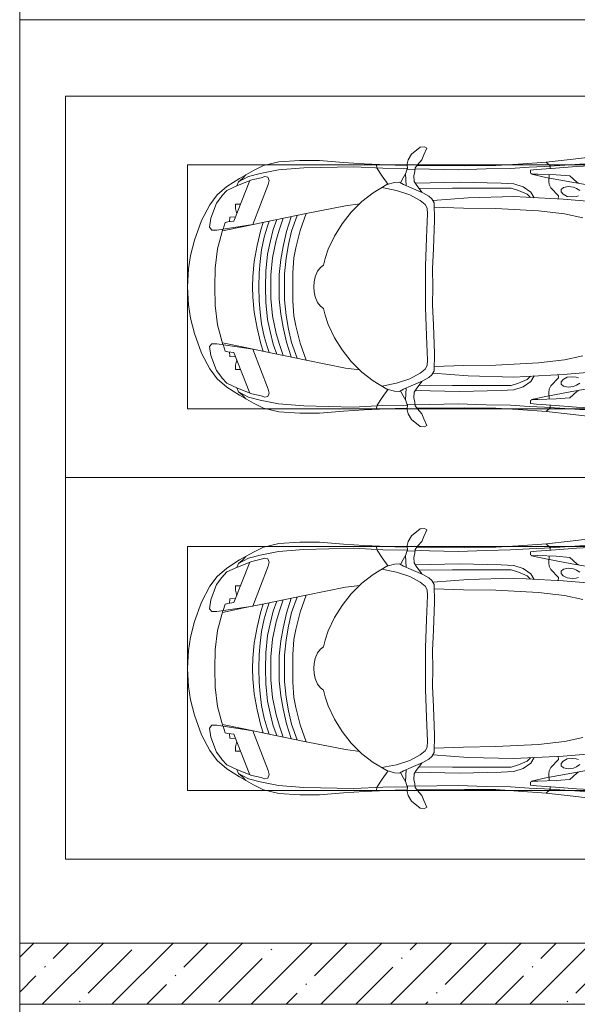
# Model space of a CAD drawing. Header units: millimetres. Extents: x -32229 to 288056, y -13689 to 125138.
# Tile 33 of 92: x -6265 to -2613, y 65050 to 71500. Entities that reach past the tile are written whole.
import ezdxf

# ---------------------------------------------------------------- set-up
doc = ezdxf.new("R2010")
doc.units = ezdxf.units.MM
for name, color, linetype, lineweight in [('A-DETL-GENF', 7, 'Continuous', 18), ('A-FLOR', 7, 'Continuous', 18), ('A-WALL', 7, 'Continuous', 18), ('A-WALL-PATT', 7, 'Continuous', 40), ('C-PRKG', 7, 'Continuous', 18)]:
    doc.layers.add(name, color=color, linetype=linetype, lineweight=lineweight)

# ---------------------------------------------------------------- blocks, each defined once
blk = doc.blocks.new('АР_Машиноместо - 4900x2400_М__5300х2500_-2211001--02 ЭО')
at = {"layer": 'A-DETL-GENF', "color": 253, "lineweight": 13, "true_color": 0xaaaaaa}
for p, q in [((1044.2, -818.6), (943.3, -845.1)), ((1132.7, -806), (1044.2, -818.6)), ((1250, -800), (1132.7, -806)), ((1250, -800), (1367.3, -806)), ((1367.3, -806), (1455.8, -818.6)), ((1455.8, -818.6), (1556.7, -845.1)), ((815.8, -891), (711.9, -946.2)), ((943.3, -845.1), (815.8, -891)), ((1556.7, -845.1), (1684.2, -891)), ((1684.2, -891), (1788.1, -946.2)), ((711.9, -946.2), (647.2, -992.8)), ((800.1, -952.6), (700.9, -989.1)), ((859, -944.1), (800.1, -952.6)), ((877.7, -958.9), (859, -944.1)), ((877.7, -991.4), (877.7, -958.9)), ((1622.3, -958.9), (1641, -944.1)), ((1622.3, -991.4), (1622.3, -958.9)), ((1641, -944.1), (1699.9, -952.6)), ((1699.9, -952.6), (1799.1, -989.1)), ((1788.1, -946.2), (1852.8, -992.8)), ((647.2, -992.8), (593.2, -1056.8)), ((654.7, -1024.4), (617.9, -1057.3)), ((700.9, -989.1), (655, -1024.3)), ((841.1, -1225.9), (877.7, -991.4)), ((882.6, -1027.5), (853.8, -1167.4)), ((1000.2, -994.5), (871.4, -1031.3)), ((1127.4, -979.8), (1000.2, -994.5)), ((1250, -977.6), (1127.4, -979.8)), ((1250, -977.6), (1372.6, -979.8)), ((1372.6, -979.8), (1499.8, -994.5)), ((1499.8, -994.5), (1628.6, -1031.3)), ((1617.4, -1027.5), (1646.2, -1167.4)), ((1658.9, -1225.9), (1622.3, -991.4)), ((1799.1, -989.1), (1845, -1024.3)), ((1845.3, -1024.4), (1882.1, -1057.3)), ((1852.8, -992.8), (1906.8, -1056.8)), ((593.2, -1056.8), (539.3, -1140.4)), ((617.9, -1057.3), (586.9, -1126.3)), ((1882.1, -1057.3), (1913.1, -1126.3)), ((1906.8, -1056.8), (1960.7, -1140.4)), ((539.3, -1140.4), (487.4, -1232.1)), ((540.4, -1159.6), (516.2, -1180.5)), ((561.3, -1132.6), (540.4, -1159.6)), ((586.9, -1126.3), (548.2, -1220.1)), ((589, -1121.6), (561.3, -1132.6)), ((1911, -1121.6), (1938.7, -1132.6)), ((1913.1, -1126.3), (1951.8, -1220.1)), ((1938.7, -1132.6), (1959.6, -1159.6)), ((1959.6, -1159.6), (1983.8, -1180.5)), ((1960.7, -1140.4), (2012.6, -1232.1)), ((548.2, -1220.1), (535, -1280.6)), ((853.8, -1167.4), (826.8, -1300.9)), ((1250, -1223.7), (1182.5, -1227.5)), ((1250, -1223.7), (1317.5, -1227.5)), ((1646.2, -1167.4), (1673.2, -1300.9)), ((1951.8, -1220.1), (1965, -1280.6)), ((487.4, -1232.1), (455.7, -1296.1)), ((535, -1280.6), (527.2, -1305.2)), ((580.7, -1327.1), (841.1, -1225.9)), ((876.3, -1278.7), (828.3, -1293.7)), ((978.6, -1254.6), (876.3, -1278.7)), ((1007.1, -1283.7), (925.2, -1301.6)), ((1084.1, -1236), (978.6, -1254.6)), ((1083.6, -1274.6), (1007.1, -1283.7)), ((1159.1, -1267.9), (1083.6, -1274.6)), ((1182.5, -1227.5), (1084.1, -1236)), ((1250, -1266.6), (1159.1, -1267.9)), ((1250, -1266.6), (1340.9, -1267.9)), ((1317.5, -1227.5), (1415.9, -1236)), ((1340.9, -1267.9), (1416.4, -1274.6)), ((1415.9, -1236), (1521.4, -1254.6)), ((1416.4, -1274.6), (1492.9, -1283.7)), ((1492.9, -1283.7), (1574.8, -1301.6)), ((1521.4, -1254.6), (1623.7, -1278.7)), ((1623.7, -1278.7), (1671.7, -1293.7)), ((1919.3, -1327.1), (1658.9, -1225.9)), ((1965, -1280.6), (1972.8, -1305.2)), ((2012.6, -1232.1), (2044.3, -1296.1)), ((455.7, -1296.1), (430.8, -1396.6)), ((527.2, -1305.2), (531.8, -1326)), ((531.8, -1326), (554.4, -1333.3)), ((554.4, -1333.3), (580.7, -1327.1)), ((826.8, -1300.9), (770, -1576.5)), ((859.1, -1321.2), (819.9, -1334.4)), ((925.2, -1301.6), (859.1, -1321.2)), ((958.3, -1341.1), (873.8, -1361.2)), ((1035, -1323.2), (958.3, -1341.1)), ((1148.3, -1312.4), (1035, -1323.2)), ((1174.5, -1344.2), (1059, -1354.8)), ((1250, -1309.3), (1148.3, -1312.4)), ((1250, -1344.9), (1174.5, -1344.2)), ((1250, -1309.3), (1351.7, -1312.4)), ((1250, -1344.9), (1325.5, -1344.2)), ((1325.5, -1344.2), (1441, -1354.8)), ((1351.7, -1312.4), (1465, -1323.2)), ((1465, -1323.2), (1541.7, -1341.1)), ((1541.7, -1341.1), (1626.2, -1361.2)), ((1574.8, -1301.6), (1640.9, -1321.2)), ((1640.9, -1321.2), (1680.1, -1334.4)), ((1673.2, -1300.9), (1730, -1576.5)), ((1945.6, -1333.3), (1919.3, -1327.1)), ((1968.2, -1326), (1945.6, -1333.3)), ((1972.8, -1305.2), (1968.2, -1326)), ((2044.3, -1296.1), (2069.2, -1396.6)), ((430.8, -1396.6), (422, -1534.1)), ((871.4, -1401.1), (800.5, -1424.6)), ((873.8, -1361.2), (809.9, -1383.1)), ((945.3, -1380.6), (871.4, -1401.1)), ((1059, -1354.8), (945.3, -1380.6)), ((1070, -1410.4), (986.2, -1425.6)), ((1168.3, -1399.8), (1070, -1410.4)), ((1250, -1400.1), (1168.3, -1399.8)), ((1250, -1400.1), (1331.7, -1399.8)), ((1331.7, -1399.8), (1430, -1410.4)), ((1430, -1410.4), (1513.8, -1425.6)), ((1441, -1354.8), (1554.7, -1380.6)), ((1554.7, -1380.6), (1628.6, -1401.1)), ((1626.2, -1361.2), (1690.1, -1383.1)), ((1628.6, -1401.1), (1699.5, -1424.6)), ((2069.2, -1396.6), (2078, -1534.1)), ((884.3, -1480.8), (782, -1518.1)), ((887, -1446.5), (790.4, -1477.3)), ((973.4, -1459.7), (884.3, -1480.8)), ((986.2, -1425.6), (887, -1446.5)), ((1061.9, -1445.7), (973.4, -1459.7)), ((1163.9, -1435.1), (1061.9, -1445.7)), ((1250, -1435.1), (1163.9, -1435.1)), ((1250, -1435.1), (1336.1, -1435.1)), ((1336.1, -1435.1), (1438.1, -1445.7)), ((1438.1, -1445.7), (1526.6, -1459.7)), ((1513.8, -1425.6), (1613, -1446.5)), ((1526.6, -1459.7), (1615.7, -1480.8)), ((1613, -1446.5), (1709.6, -1477.3)), ((1615.7, -1480.8), (1718, -1518.1)), ((422, -1534.1), (422, -1662.9)), ((881.7, -1536.4), (770, -1576.5)), ((994.9, -1509.3), (881.7, -1536.4)), ((1060, -1496.1), (994.9, -1509.3)), ((1159.3, -1489.1), (1060, -1496.1)), ((1250, -1488.3), (1159.3, -1489.1)), ((1250, -1488.3), (1340.7, -1489.1)), ((1340.7, -1489.1), (1440, -1496.1)), ((1440, -1496.1), (1505.1, -1509.3)), ((1505.1, -1509.3), (1618.3, -1536.4)), ((1618.3, -1536.4), (1730, -1576.5)), ((2078, -1534.1), (2078, -1662.9)), ((770, -1576.5), (718.3, -1834.2)), ((1730, -1576.5), (1781.7, -1834.2)), ((422, -1662.9), (434.8, -1820.7)), ((1123.5, -1670.9), (1107.2, -1689.8)), ((1147.5, -1650.5), (1123.5, -1670.9)), ((1184.7, -1635.7), (1147.5, -1650.5)), ((1217.8, -1629.1), (1184.7, -1635.7)), ((1217.8, -1629.1), (1250, -1626.8)), ((1282.2, -1629.1), (1250, -1626.8)), ((1282.2, -1629.1), (1315.3, -1635.7)), ((1315.3, -1635.7), (1352.5, -1650.5)), ((1352.5, -1650.5), (1376.5, -1670.9)), ((1376.5, -1670.9), (1392.8, -1689.8)), ((2078, -1662.9), (2065.2, -1820.7)), ((1004.2, -1721.4), (917, -1761.1)), ((1064.9, -1700.5), (1004.2, -1721.4)), ((1107.2, -1689.8), (1064.9, -1700.5)), ((1392.8, -1689.8), (1435.1, -1700.5)), ((1435.1, -1700.5), (1495.8, -1721.4)), ((1495.8, -1721.4), (1583, -1761.1)), ((917, -1761.1), (837.5, -1812.1)), ((1583, -1761.1), (1662.5, -1812.1)), ((434.8, -1820.7), (444.9, -1956.8)), ((718.3, -1834.2), (705.7, -1926.7)), ((837.5, -1812.1), (761.1, -1871.7)), ((1662.5, -1812.1), (1738.9, -1871.7)), ((1781.7, -1834.2), (1794.3, -1926.7)), ((2065.2, -1820.7), (2055.1, -1956.8)), ((761.1, -1871.7), (690.7, -1941.6)), ((1738.9, -1871.7), (1809.3, -1941.6)), ((444.9, -1956.8), (453, -2159.1)), ((690.7, -1941.6), (634.6, -2015)), ((1809.3, -1941.6), (1865.4, -2015)), ((2055.1, -1956.8), (2047, -2159.1)), ((475.1, -2041), (447.5, -2034.4)), ((525.5, -2074.6), (475.1, -2041)), ((634.6, -2015), (580.7, -2105.7)), ((1865.4, -2015), (1919.3, -2105.7)), ((1974.5, -2074.6), (2024.9, -2041)), ((2024.9, -2041), (2052.5, -2034.4)), ((578.8, -2112.6), (525.5, -2074.6)), ((580.7, -2105.7), (567.1, -2153.8)), ((619.7, -2168.6), (600.3, -2072.7)), ((1880.3, -2168.6), (1899.7, -2072.7)), ((1919.3, -2105.7), (1932.9, -2153.8)), ((1921.2, -2112.6), (1974.5, -2074.6)), ((453, -2159.1), (455, -2238.9)), ((567.1, -2153.8), (564.3, -2195.4)), ((579.9, -2213.8), (564.9, -2186.5)), ((647.3, -2254.2), (619.7, -2168.6)), ((1852.7, -2254.2), (1880.3, -2168.6)), ((1920.1, -2213.8), (1935.1, -2186.5)), ((1932.9, -2153.8), (1935.7, -2195.4)), ((2047, -2159.1), (2045, -2238.9)), ((381.7, -2266.4), (417.4, -2243.4)), ((417.4, -2243.4), (445.1, -2238.7)), ((445.1, -2238.7), (481.8, -2239.5)), ((505.1, -2230), (467.5, -2239.2)), ((482, -2235.6), (479.1, -2288.7)), ((536.7, -2211.8), (505.1, -2230)), ((586.6, -2231.3), (510.1, -2227.1)), ((564.3, -2195.4), (536.7, -2211.8)), ((600.8, -2263), (579.9, -2213.8)), ((685.1, -2322.3), (647.3, -2254.2)), ((1814.9, -2322.3), (1852.7, -2254.2)), ((1899.2, -2263), (1920.1, -2213.8)), ((1913.4, -2231.3), (1989.9, -2227.1)), ((1935.7, -2195.4), (1963.3, -2211.8)), ((1963.3, -2211.8), (1994.9, -2230)), ((1994.9, -2230), (2032.5, -2239.2)), ((2018, -2235.6), (2020.9, -2288.7)), ((2054.9, -2238.7), (2018.2, -2239.5)), ((2082.6, -2243.4), (2054.9, -2238.7)), ((2118.3, -2266.4), (2082.6, -2243.4)), ((335.2, -2322.3), (381.7, -2266.4)), ((449.8, -2306.1), (417.4, -2333.8)), ((470, -2290), (449.8, -2306.1)), ((454.5, -2423.6), (456, -2301.1)), ((493.6, -2288.6), (470, -2290)), ((523.3, -2281.2), (493.6, -2288.6)), ((559, -2282.6), (523.3, -2281.2)), ((580.6, -2296), (559, -2282.6)), ((630.6, -2332.9), (580.6, -2296)), ((633.8, -2340.5), (600.8, -2263)), ((603.5, -2534.3), (606.1, -2314.9)), ((1866.2, -2340.5), (1899.2, -2263)), ((1869.4, -2332.9), (1919.4, -2296)), ((1896.5, -2534.3), (1893.9, -2314.9)), ((1919.4, -2296), (1941, -2282.6)), ((1941, -2282.6), (1976.7, -2281.2)), ((1976.7, -2281.2), (2006.4, -2288.6)), ((2006.4, -2288.6), (2030, -2290)), ((2030, -2290), (2050.2, -2306.1)), ((2045.5, -2423.6), (2044, -2301.1)), ((2050.2, -2306.1), (2082.6, -2333.8)), ((2164.8, -2322.3), (2118.3, -2266.4)), ((333.1, -2350.6), (335.2, -2322.3)), ((341.2, -2366.2), (333.1, -2350.6)), ((384.4, -2347.9), (341.2, -2366.2)), ((417.4, -2333.8), (384.4, -2347.9)), ((656.7, -2380.3), (633.8, -2340.5)), ((672.8, -2399.7), (656.7, -2380.3)), ((710, -2355.4), (685.1, -2322.3)), ((734.3, -2368.8), (710, -2355.4)), ((772.7, -2371.5), (734.3, -2368.8)), ((929.1, -2364.1), (772.7, -2371.5)), ((1115.2, -2358.7), (929.1, -2364.1)), ((1250, -2357.8), (1115.2, -2358.7)), ((1250, -2357.8), (1384.8, -2358.7)), ((1384.8, -2358.7), (1570.9, -2364.1)), ((1570.9, -2364.1), (1727.3, -2371.5)), ((1727.3, -2371.5), (1765.7, -2368.8)), ((1765.7, -2368.8), (1790, -2355.4)), ((1790, -2355.4), (1814.9, -2322.3)), ((1827.2, -2399.7), (1843.3, -2380.3)), ((1843.3, -2380.3), (1866.2, -2340.5)), ((2082.6, -2333.8), (2115.6, -2347.9)), ((2115.6, -2347.9), (2158.8, -2366.2)), ((2158.8, -2366.2), (2166.9, -2350.6)), ((2166.9, -2350.6), (2164.8, -2322.3)), ((456.8, -2613.6), (454.5, -2423.6)), ((684.8, -2406.5), (667.8, -2638.3)), ((700.6, -2415.4), (672.8, -2399.7)), ((813.8, -2416.7), (700.6, -2415.4)), ((999.2, -2409.3), (813.8, -2416.7)), ((1132.7, -2404.6), (999.2, -2409.3)), ((1250, -2406.6), (1132.7, -2404.6)), ((1250, -2406.6), (1367.3, -2404.6)), ((1367.3, -2404.6), (1500.8, -2409.3)), ((1500.8, -2409.3), (1686.2, -2416.7)), ((1686.2, -2416.7), (1799.4, -2415.4)), ((1799.4, -2415.4), (1827.2, -2399.7)), ((1815.2, -2406.5), (1832.2, -2638.3)), ((2043.2, -2613.6), (2045.5, -2423.6)), ((604.4, -2850.8), (603.5, -2534.3)), ((1895.6, -2850.8), (1896.5, -2534.3)), ((456.1, -2818.3), (456.8, -2613.6)), ((667.8, -2638.3), (659.3, -2936)), ((1832.2, -2638.3), (1840.7, -2936)), ((2043.9, -2818.3), (2043.2, -2613.6)), ((446, -2964.8), (456.1, -2818.3)), ((2054, -2964.8), (2043.9, -2818.3)), ((604.4, -2919.4), (604.4, -2850.8)), ((1895.6, -2919.4), (1895.6, -2850.8)), ((432.8, -3149.3), (446, -2964.8)), ((618.7, -2966.7), (604.4, -2919.4)), ((643.6, -3024.6), (618.7, -2966.7)), ((659.3, -2936), (676.4, -3260.1)), ((1840.7, -2936), (1823.6, -3260.1)), ((1856.4, -3024.6), (1881.3, -2966.7)), ((1881.3, -2966.7), (1895.6, -2919.4)), ((2067.2, -3149.3), (2054, -2964.8)), ((665.1, -3046.1), (643.6, -3024.6)), ((1834.9, -3046.1), (1856.4, -3024.6)), ((480.8, -3085), (474.8, -3179.9)), ((485.6, -3046.1), (480.8, -3085)), ((504.5, -3046.6), (485.6, -3046.1)), ((512.2, -3061.4), (504.5, -3046.6)), ((510.9, -3094.6), (512.2, -3061.4)), ((515.3, -3213.7), (510.9, -3094.6)), ((1984.7, -3213.7), (1989.1, -3094.6)), ((1987.8, -3061.4), (1995.5, -3046.6)), ((1989.1, -3094.6), (1987.8, -3061.4)), ((1995.5, -3046.6), (2014.4, -3046.1)), ((2014.4, -3046.1), (2019.2, -3085)), ((2019.2, -3085), (2025.2, -3179.9)), ((415.7, -3305.9), (432.8, -3149.3)), ((456.9, -3174.2), (432.9, -3148.3)), ((2043.1, -3174.2), (2067.1, -3148.3)), ((2084.3, -3305.9), (2067.1, -3148.3)), ((475.2, -3173.5), (456.9, -3174.2)), ((474.8, -3179.9), (462.2, -3347.3)), ((558.4, -3165.4), (513.6, -3168)), ((522.2, -3303.2), (515.3, -3213.7)), ((579.5, -3167.7), (558.4, -3165.4)), ((601.7, -3179.4), (579.5, -3167.7)), ((654.5, -3228.1), (601.7, -3179.4)), ((1845.5, -3228.1), (1898.3, -3179.4)), ((1898.3, -3179.4), (1920.5, -3167.7)), ((1920.5, -3167.7), (1941.6, -3165.4)), ((1941.6, -3165.4), (1986.4, -3168)), ((1977.8, -3303.2), (1984.7, -3213.7)), ((2024.8, -3173.5), (2043.1, -3174.2)), ((2025.2, -3179.9), (2037.8, -3347.3)), ((599.8, -3262.3), (593.6, -3292.5)), ((612.1, -3245.7), (599.8, -3262.3)), ((626.8, -3246.1), (612.1, -3245.7)), ((643.2, -3259.9), (626.8, -3246.1)), ((657.2, -3286.3), (643.2, -3259.9)), ((674.6, -3227.6), (654.5, -3228.1)), ((661.1, -3321.2), (657.2, -3286.3)), ((676.4, -3260.1), (695.7, -3502.8)), ((1823.6, -3260.1), (1804.3, -3502.8)), ((1825.4, -3227.6), (1845.5, -3228.1)), ((1838.9, -3321.2), (1842.8, -3286.3)), ((1842.8, -3286.3), (1856.8, -3259.9)), ((1856.8, -3259.9), (1873.2, -3246.1)), ((1873.2, -3246.1), (1887.9, -3245.7)), ((1887.9, -3245.7), (1900.2, -3262.3)), ((1900.2, -3262.3), (1906.4, -3292.5)), ((397.1, -3474.2), (415.7, -3305.9)), ((462.2, -3347.3), (456.6, -3434.5)), ((564.6, -3349.7), (522.2, -3303.2)), ((569.7, -3360.7), (564.6, -3349.7)), ((593.6, -3292.5), (597.1, -3327.4)), ((597.1, -3327.4), (605.2, -3346.8)), ((605.2, -3346.8), (620, -3369.3)), ((654.1, -3360.7), (658.7, -3344.5)), ((658.7, -3344.5), (661.1, -3321.2)), ((1841.3, -3344.5), (1838.9, -3321.2)), ((1845.9, -3360.7), (1841.3, -3344.5)), ((1894.8, -3346.8), (1880, -3369.3)), ((1902.9, -3327.4), (1894.8, -3346.8)), ((1906.4, -3292.5), (1902.9, -3327.4)), ((1930.3, -3360.7), (1935.4, -3349.7)), ((1935.4, -3349.7), (1977.8, -3303.2)), ((2037.8, -3347.3), (2043.4, -3434.5)), ((2102.9, -3474.2), (2084.3, -3305.9))]:
    blk.add_line(p, q, dxfattribs=at)
at = {"layer": 'A-DETL-GENF', "color": 254, "lineweight": 13, "true_color": 0xd4d4d4}
for p, q in [((871.3, -1031.9), (827.7, -1045)), ((1628.7, -1031.9), (1672.3, -1045)), ((792.9, -1076.2), (791.2, -1114.5)), ((823.3, -1074.4), (792.9, -1076.2)), ((824.1, -1063.7), (818.8, -1102.9)), ((827.7, -1045), (824.1, -1063.7)), ((1672.3, -1045), (1675.9, -1063.7)), ((1675.9, -1063.7), (1681.2, -1102.9)), ((1676.7, -1074.4), (1707.1, -1076.2)), ((1707.1, -1076.2), (1708.8, -1114.5)), ((561.7, -1132.1), (527.9, -1198.6)), ((818.8, -1102.9), (554, -1208.1)), ((709.1, -1112.7), (708.2, -1146.9)), ((737.7, -1113.6), (709.1, -1112.7)), ((772.6, -1121.3), (737.7, -1113.6)), ((1681.2, -1102.9), (1946, -1208.1)), ((1727.4, -1121.3), (1762.3, -1113.6)), ((1762.3, -1113.6), (1790.9, -1112.7)), ((1790.9, -1112.7), (1791.8, -1146.9)), ((1938.3, -1132.1), (1972.1, -1198.6)), ((527.9, -1198.6), (507.4, -1274.3)), ((1972.1, -1198.6), (1992.6, -1274.3)), ((507.4, -1274.3), (483.4, -1395.6)), ((1992.6, -1274.3), (2016.6, -1395.6)), ((483.4, -1395.6), (470.9, -1561.4)), ((2016.6, -1395.6), (2029.1, -1561.4)), ((470.9, -1561.4), (462.8, -1889.5)), ((2029.1, -1561.4), (2037.2, -1889.5)), ((462.8, -1889.5), (471.8, -2077.7)), ((2037.2, -1889.5), (2028.2, -2077.7)), ((471.8, -2077.7), (474.5, -2239.3)), ((2028.2, -2077.7), (2025.5, -2239.3)), ((483.3, -2571.4), (478, -2290)), ((570.6, -2291.4), (564.4, -2580.5)), ((1929.4, -2291.4), (1935.6, -2580.5)), ((2016.7, -2571.4), (2022, -2290)), ((728.4, -2415.7), (733.8, -2606.7)), ((1771.6, -2415.7), (1766.2, -2606.7)), ((477.8, -2754.7), (483.3, -2571.4)), ((2022.2, -2754.7), (2016.7, -2571.4)), ((564.4, -2580.5), (571.6, -2853.3)), ((733.8, -2606.7), (737.8, -2818.3)), ((1766.2, -2606.7), (1762.2, -2818.3)), ((1935.6, -2580.5), (1928.4, -2853.3)), ((473.9, -2913.7), (477.8, -2754.7)), ((2026.1, -2913.7), (2022.2, -2754.7)), ((737.8, -2818.3), (752.8, -3099)), ((1762.2, -2818.3), (1747.2, -3099)), ((571.6, -2853.3), (575.7, -2937.4)), ((1928.4, -2853.3), (1924.3, -2937.4)), ((466.3, -3036.3), (473.9, -2913.7)), ((575.7, -2937.4), (595.2, -2997.9)), ((1924.3, -2937.4), (1904.8, -2997.9)), ((2033.7, -3036.3), (2026.1, -2913.7)), ((595.2, -2997.9), (629, -3048.1)), ((1904.8, -2997.9), (1871, -3048.1)), ((462, -3136.6), (466.3, -3036.3)), ((512.5, -3053.2), (532.7, -3145.9)), ((629, -3048.1), (666.7, -3069.7)), ((1871, -3048.1), (1833.3, -3069.7)), ((1987.5, -3053.2), (1967.3, -3145.9)), ((2038, -3136.6), (2033.7, -3036.3)), ((439.5, -3468.5), (462, -3136.6)), ((532.7, -3145.9), (564, -3316.2)), ((752.8, -3099), (771.7, -3268.5)), ((1747.2, -3099), (1728.3, -3268.5)), ((1967.3, -3145.9), (1936, -3316.2)), ((2060.5, -3468.5), (2038, -3136.6)), ((771.7, -3268.5), (797.1, -3388.2)), ((1728.3, -3268.5), (1702.9, -3388.2)), ((564, -3316.2), (602.3, -3530.2)), ((1936, -3316.2), (1897.7, -3530.2))]:
    blk.add_line(p, q, dxfattribs=at)
at = {"layer": 'C-PRKG', "color": 253, "lineweight": 13, "true_color": 0xaaaaaa}
for p, q in [((2500, 0), (0, 0)), ((0, 0), (0, -5300)), ((2500, 0), (2500, -5300)), ((450, -800), (450, -4500)), ((450, -800), (2050, -800)), ((2050, -800), (2050, -4500))]:
    blk.add_line(p, q, dxfattribs=at)
blk = doc.blocks.new('АР_Машиноместо - 4900x2400_М__5300х2500_-V41--02 ЭО')
at = {"layer": 'A-DETL-GENF', "color": 254, "lineweight": 13, "true_color": 0xd4d4d4}
for p, q in [((564, 3316.2), (602.3, 3530.2)), ((1936, 3316.2), (1897.7, 3530.2)), ((439.5, 3468.5), (462, 3136.6)), ((2060.5, 3468.5), (2038, 3136.6)), ((771.7, 3268.5), (797.1, 3388.2)), ((1728.3, 3268.5), (1702.9, 3388.2)), ((532.7, 3145.9), (564, 3316.2)), ((1967.3, 3145.9), (1936, 3316.2)), ((752.8, 3099), (771.7, 3268.5)), ((1747.2, 3099), (1728.3, 3268.5)), ((462, 3136.6), (466.3, 3036.3)), ((512.5, 3053.2), (532.7, 3145.9)), ((737.8, 2818.3), (752.8, 3099)), ((1762.2, 2818.3), (1747.2, 3099)), ((1987.5, 3053.2), (1967.3, 3145.9)), ((2038, 3136.6), (2033.7, 3036.3)), ((466.3, 3036.3), (473.9, 2913.7)), ((595.2, 2997.9), (629, 3048.1)), ((629, 3048.1), (666.7, 3069.7)), ((1871, 3048.1), (1833.3, 3069.7)), ((1904.8, 2997.9), (1871, 3048.1)), ((2033.7, 3036.3), (2026.1, 2913.7)), ((575.7, 2937.4), (595.2, 2997.9)), ((1924.3, 2937.4), (1904.8, 2997.9)), ((473.9, 2913.7), (477.8, 2754.7)), ((571.6, 2853.3), (575.7, 2937.4)), ((1928.4, 2853.3), (1924.3, 2937.4)), ((2026.1, 2913.7), (2022.2, 2754.7)), ((564.4, 2580.5), (571.6, 2853.3)), ((1935.6, 2580.5), (1928.4, 2853.3)), ((733.8, 2606.7), (737.8, 2818.3)), ((1766.2, 2606.7), (1762.2, 2818.3)), ((477.8, 2754.7), (483.3, 2571.4)), ((2022.2, 2754.7), (2016.7, 2571.4)), ((570.6, 2291.4), (564.4, 2580.5)), ((728.4, 2415.7), (733.8, 2606.7)), ((1771.6, 2415.7), (1766.2, 2606.7)), ((1929.4, 2291.4), (1935.6, 2580.5)), ((483.3, 2571.4), (478, 2290)), ((2016.7, 2571.4), (2022, 2290)), ((471.8, 2077.7), (474.5, 2239.3)), ((2028.2, 2077.7), (2025.5, 2239.3)), ((462.8, 1889.5), (471.8, 2077.7)), ((2037.2, 1889.5), (2028.2, 2077.7)), ((470.9, 1561.4), (462.8, 1889.5)), ((2029.1, 1561.4), (2037.2, 1889.5)), ((483.4, 1395.6), (470.9, 1561.4)), ((2016.6, 1395.6), (2029.1, 1561.4)), ((507.4, 1274.3), (483.4, 1395.6)), ((1992.6, 1274.3), (2016.6, 1395.6)), ((527.9, 1198.6), (507.4, 1274.3)), ((1972.1, 1198.6), (1992.6, 1274.3)), ((561.7, 1132.1), (527.9, 1198.6)), ((818.8, 1102.9), (554, 1208.1)), ((1681.2, 1102.9), (1946, 1208.1)), ((1938.3, 1132.1), (1972.1, 1198.6)), ((709.1, 1112.7), (708.2, 1146.9)), ((737.7, 1113.6), (709.1, 1112.7)), ((772.6, 1121.3), (737.7, 1113.6)), ((792.9, 1076.2), (791.2, 1114.5)), ((824.1, 1063.7), (818.8, 1102.9)), ((1675.9, 1063.7), (1681.2, 1102.9)), ((1707.1, 1076.2), (1708.8, 1114.5)), ((1727.4, 1121.3), (1762.3, 1113.6)), ((1762.3, 1113.6), (1790.9, 1112.7)), ((1790.9, 1112.7), (1791.8, 1146.9)), ((823.3, 1074.4), (792.9, 1076.2)), ((827.7, 1045), (824.1, 1063.7)), ((871.3, 1031.9), (827.7, 1045)), ((1628.7, 1031.9), (1672.3, 1045)), ((1672.3, 1045), (1675.9, 1063.7)), ((1676.7, 1074.4), (1707.1, 1076.2))]:
    blk.add_line(p, q, dxfattribs=at)
at = {"layer": 'A-DETL-GENF', "color": 253, "lineweight": 13, "true_color": 0xaaaaaa}
for p, q in [((676.4, 3260.1), (695.7, 3502.8)), ((1823.6, 3260.1), (1804.3, 3502.8)), ((397.1, 3474.2), (415.7, 3305.9)), ((462.2, 3347.3), (456.6, 3434.5)), ((2037.8, 3347.3), (2043.4, 3434.5)), ((2102.9, 3474.2), (2084.3, 3305.9)), ((569.7, 3360.7), (564.6, 3349.7)), ((605.2, 3346.8), (620, 3369.3)), ((654.1, 3360.7), (658.7, 3344.5)), ((1845.9, 3360.7), (1841.3, 3344.5)), ((1894.8, 3346.8), (1880, 3369.3)), ((1930.3, 3360.7), (1935.4, 3349.7)), ((415.7, 3305.9), (432.8, 3149.3)), ((474.8, 3179.9), (462.2, 3347.3)), ((522.2, 3303.2), (515.3, 3213.7)), ((564.6, 3349.7), (522.2, 3303.2)), ((593.6, 3292.5), (597.1, 3327.4)), ((599.8, 3262.3), (593.6, 3292.5)), ((597.1, 3327.4), (605.2, 3346.8)), ((661.1, 3321.2), (657.2, 3286.3)), ((658.7, 3344.5), (661.1, 3321.2)), ((1841.3, 3344.5), (1838.9, 3321.2)), ((1838.9, 3321.2), (1842.8, 3286.3)), ((1902.9, 3327.4), (1894.8, 3346.8)), ((1900.2, 3262.3), (1906.4, 3292.5)), ((1906.4, 3292.5), (1902.9, 3327.4)), ((1935.4, 3349.7), (1977.8, 3303.2)), ((1977.8, 3303.2), (1984.7, 3213.7)), ((2025.2, 3179.9), (2037.8, 3347.3)), ((2084.3, 3305.9), (2067.1, 3148.3)), ((612.1, 3245.7), (599.8, 3262.3)), ((654.5, 3228.1), (601.7, 3179.4)), ((626.8, 3246.1), (612.1, 3245.7)), ((643.2, 3259.9), (626.8, 3246.1)), ((657.2, 3286.3), (643.2, 3259.9)), ((674.6, 3227.6), (654.5, 3228.1)), ((659.3, 2936), (676.4, 3260.1)), ((1840.7, 2936), (1823.6, 3260.1)), ((1825.4, 3227.6), (1845.5, 3228.1)), ((1842.8, 3286.3), (1856.8, 3259.9)), ((1845.5, 3228.1), (1898.3, 3179.4)), ((1856.8, 3259.9), (1873.2, 3246.1)), ((1873.2, 3246.1), (1887.9, 3245.7)), ((1887.9, 3245.7), (1900.2, 3262.3)), ((456.9, 3174.2), (432.9, 3148.3)), ((475.2, 3173.5), (456.9, 3174.2)), ((480.8, 3085), (474.8, 3179.9)), ((515.3, 3213.7), (510.9, 3094.6)), ((558.4, 3165.4), (513.6, 3168)), ((579.5, 3167.7), (558.4, 3165.4)), ((601.7, 3179.4), (579.5, 3167.7)), ((1898.3, 3179.4), (1920.5, 3167.7)), ((1920.5, 3167.7), (1941.6, 3165.4)), ((1941.6, 3165.4), (1986.4, 3168)), ((1984.7, 3213.7), (1989.1, 3094.6)), ((2019.2, 3085), (2025.2, 3179.9)), ((2024.8, 3173.5), (2043.1, 3174.2)), ((2043.1, 3174.2), (2067.1, 3148.3)), ((432.8, 3149.3), (446, 2964.8)), ((2067.2, 3149.3), (2054, 2964.8)), ((485.6, 3046.1), (480.8, 3085)), ((504.5, 3046.6), (485.6, 3046.1)), ((512.2, 3061.4), (504.5, 3046.6)), ((510.9, 3094.6), (512.2, 3061.4)), ((665.1, 3046.1), (643.6, 3024.6)), ((1834.9, 3046.1), (1856.4, 3024.6)), ((1989.1, 3094.6), (1987.8, 3061.4)), ((1987.8, 3061.4), (1995.5, 3046.6)), ((1995.5, 3046.6), (2014.4, 3046.1)), ((2014.4, 3046.1), (2019.2, 3085)), ((643.6, 3024.6), (618.7, 2966.7)), ((1856.4, 3024.6), (1881.3, 2966.7)), ((446, 2964.8), (456.1, 2818.3)), ((618.7, 2966.7), (604.4, 2919.4)), ((604.4, 2919.4), (604.4, 2850.8)), ((667.8, 2638.3), (659.3, 2936)), ((1832.2, 2638.3), (1840.7, 2936)), ((1881.3, 2966.7), (1895.6, 2919.4)), ((1895.6, 2919.4), (1895.6, 2850.8)), ((2054, 2964.8), (2043.9, 2818.3)), ((604.4, 2850.8), (603.5, 2534.3)), ((1895.6, 2850.8), (1896.5, 2534.3)), ((456.1, 2818.3), (456.8, 2613.6)), ((2043.9, 2818.3), (2043.2, 2613.6)), ((456.8, 2613.6), (454.5, 2423.6)), ((684.8, 2406.5), (667.8, 2638.3)), ((1815.2, 2406.5), (1832.2, 2638.3)), ((2043.2, 2613.6), (2045.5, 2423.6)), ((603.5, 2534.3), (606.1, 2314.9)), ((1896.5, 2534.3), (1893.9, 2314.9)), ((454.5, 2423.6), (456, 2301.1)), ((672.8, 2399.7), (656.7, 2380.3)), ((700.6, 2415.4), (672.8, 2399.7)), ((813.8, 2416.7), (700.6, 2415.4)), ((999.2, 2409.3), (813.8, 2416.7)), ((1132.7, 2404.6), (999.2, 2409.3)), ((1250, 2406.6), (1132.7, 2404.6)), ((1250, 2406.6), (1367.3, 2404.6)), ((1367.3, 2404.6), (1500.8, 2409.3)), ((1500.8, 2409.3), (1686.2, 2416.7)), ((1686.2, 2416.7), (1799.4, 2415.4)), ((1799.4, 2415.4), (1827.2, 2399.7)), ((1827.2, 2399.7), (1843.3, 2380.3)), ((2045.5, 2423.6), (2044, 2301.1)), ((341.2, 2366.2), (333.1, 2350.6)), ((333.1, 2350.6), (335.2, 2322.3)), ((335.2, 2322.3), (381.7, 2266.4)), ((384.4, 2347.9), (341.2, 2366.2)), ((417.4, 2333.8), (384.4, 2347.9)), ((449.8, 2306.1), (417.4, 2333.8)), ((630.6, 2332.9), (580.6, 2296)), ((633.8, 2340.5), (600.8, 2263)), ((656.7, 2380.3), (633.8, 2340.5)), ((685.1, 2322.3), (647.3, 2254.2)), ((710, 2355.4), (685.1, 2322.3)), ((734.3, 2368.8), (710, 2355.4)), ((772.7, 2371.5), (734.3, 2368.8)), ((929.1, 2364.1), (772.7, 2371.5)), ((1115.2, 2358.7), (929.1, 2364.1)), ((1250, 2357.8), (1115.2, 2358.7)), ((1250, 2357.8), (1384.8, 2358.7)), ((1384.8, 2358.7), (1570.9, 2364.1)), ((1570.9, 2364.1), (1727.3, 2371.5)), ((1727.3, 2371.5), (1765.7, 2368.8)), ((1765.7, 2368.8), (1790, 2355.4)), ((1790, 2355.4), (1814.9, 2322.3)), ((1814.9, 2322.3), (1852.7, 2254.2)), ((1843.3, 2380.3), (1866.2, 2340.5)), ((1866.2, 2340.5), (1899.2, 2263)), ((1869.4, 2332.9), (1919.4, 2296)), ((2050.2, 2306.1), (2082.6, 2333.8)), ((2082.6, 2333.8), (2115.6, 2347.9)), ((2115.6, 2347.9), (2158.8, 2366.2)), ((2164.8, 2322.3), (2118.3, 2266.4)), ((2158.8, 2366.2), (2166.9, 2350.6)), ((2166.9, 2350.6), (2164.8, 2322.3)), ((381.7, 2266.4), (417.4, 2243.4)), ((470, 2290), (449.8, 2306.1)), ((493.6, 2288.6), (470, 2290)), ((482, 2235.6), (479.1, 2288.7)), ((523.3, 2281.2), (493.6, 2288.6)), ((559, 2282.6), (523.3, 2281.2)), ((580.6, 2296), (559, 2282.6)), ((600.8, 2263), (579.9, 2213.8)), ((1899.2, 2263), (1920.1, 2213.8)), ((1919.4, 2296), (1941, 2282.6)), ((1941, 2282.6), (1976.7, 2281.2)), ((1976.7, 2281.2), (2006.4, 2288.6)), ((2006.4, 2288.6), (2030, 2290)), ((2018, 2235.6), (2020.9, 2288.7)), ((2030, 2290), (2050.2, 2306.1)), ((2118.3, 2266.4), (2082.6, 2243.4)), ((417.4, 2243.4), (445.1, 2238.7)), ((445.1, 2238.7), (481.8, 2239.5)), ((453, 2159.1), (455, 2238.9)), ((505.1, 2230), (467.5, 2239.2)), ((536.7, 2211.8), (505.1, 2230)), ((586.6, 2231.3), (510.1, 2227.1)), ((564.3, 2195.4), (536.7, 2211.8)), ((567.1, 2153.8), (564.3, 2195.4)), ((579.9, 2213.8), (564.9, 2186.5)), ((647.3, 2254.2), (619.7, 2168.6)), ((1852.7, 2254.2), (1880.3, 2168.6)), ((1913.4, 2231.3), (1989.9, 2227.1)), ((1920.1, 2213.8), (1935.1, 2186.5)), ((1932.9, 2153.8), (1935.7, 2195.4)), ((1935.7, 2195.4), (1963.3, 2211.8)), ((1963.3, 2211.8), (1994.9, 2230)), ((1994.9, 2230), (2032.5, 2239.2)), ((2054.9, 2238.7), (2018.2, 2239.5)), ((2047, 2159.1), (2045, 2238.9)), ((2082.6, 2243.4), (2054.9, 2238.7)), ((444.9, 1956.8), (453, 2159.1)), ((580.7, 2105.7), (567.1, 2153.8)), ((619.7, 2168.6), (600.3, 2072.7)), ((1880.3, 2168.6), (1899.7, 2072.7)), ((1919.3, 2105.7), (1932.9, 2153.8)), ((2055.1, 1956.8), (2047, 2159.1)), ((525.5, 2074.6), (475.1, 2041)), ((578.8, 2112.6), (525.5, 2074.6)), ((634.6, 2015), (580.7, 2105.7)), ((1865.4, 2015), (1919.3, 2105.7)), ((1921.2, 2112.6), (1974.5, 2074.6)), ((1974.5, 2074.6), (2024.9, 2041)), ((475.1, 2041), (447.5, 2034.4)), ((690.7, 1941.6), (634.6, 2015)), ((1809.3, 1941.6), (1865.4, 2015)), ((2024.9, 2041), (2052.5, 2034.4)), ((434.8, 1820.7), (444.9, 1956.8)), ((761.1, 1871.7), (690.7, 1941.6)), ((1738.9, 1871.7), (1809.3, 1941.6)), ((2065.2, 1820.7), (2055.1, 1956.8)), ((718.3, 1834.2), (705.7, 1926.7)), ((837.5, 1812.1), (761.1, 1871.7)), ((1662.5, 1812.1), (1738.9, 1871.7)), ((1781.7, 1834.2), (1794.3, 1926.7)), ((422, 1662.9), (434.8, 1820.7)), ((770, 1576.5), (718.3, 1834.2)), ((917, 1761.1), (837.5, 1812.1)), ((1583, 1761.1), (1662.5, 1812.1)), ((1730, 1576.5), (1781.7, 1834.2)), ((2078, 1662.9), (2065.2, 1820.7)), ((1004.2, 1721.4), (917, 1761.1)), ((1495.8, 1721.4), (1583, 1761.1)), ((1064.9, 1700.5), (1004.2, 1721.4)), ((1107.2, 1689.8), (1064.9, 1700.5)), ((1123.5, 1670.9), (1107.2, 1689.8)), ((1376.5, 1670.9), (1392.8, 1689.8)), ((1392.8, 1689.8), (1435.1, 1700.5)), ((1435.1, 1700.5), (1495.8, 1721.4)), ((422, 1534.1), (422, 1662.9)), ((1147.5, 1650.5), (1123.5, 1670.9)), ((1184.7, 1635.7), (1147.5, 1650.5)), ((1217.8, 1629.1), (1184.7, 1635.7)), ((1217.8, 1629.1), (1250, 1626.8)), ((1282.2, 1629.1), (1250, 1626.8)), ((1282.2, 1629.1), (1315.3, 1635.7)), ((1315.3, 1635.7), (1352.5, 1650.5)), ((1352.5, 1650.5), (1376.5, 1670.9)), ((2078, 1534.1), (2078, 1662.9)), ((826.8, 1300.9), (770, 1576.5)), ((881.7, 1536.4), (770, 1576.5)), ((1618.3, 1536.4), (1730, 1576.5)), ((1673.2, 1300.9), (1730, 1576.5)), ((430.8, 1396.6), (422, 1534.1)), ((884.3, 1480.8), (782, 1518.1)), ((994.9, 1509.3), (881.7, 1536.4)), ((1060, 1496.1), (994.9, 1509.3)), ((1159.3, 1489.1), (1060, 1496.1)), ((1250, 1488.3), (1159.3, 1489.1)), ((1250, 1488.3), (1340.7, 1489.1)), ((1340.7, 1489.1), (1440, 1496.1)), ((1440, 1496.1), (1505.1, 1509.3)), ((1505.1, 1509.3), (1618.3, 1536.4)), ((1615.7, 1480.8), (1718, 1518.1)), ((2069.2, 1396.6), (2078, 1534.1)), ((887, 1446.5), (790.4, 1477.3)), ((871.4, 1401.1), (800.5, 1424.6)), ((973.4, 1459.7), (884.3, 1480.8)), ((986.2, 1425.6), (887, 1446.5)), ((1061.9, 1445.7), (973.4, 1459.7)), ((1070, 1410.4), (986.2, 1425.6)), ((1163.9, 1435.1), (1061.9, 1445.7)), ((1250, 1435.1), (1163.9, 1435.1)), ((1250, 1435.1), (1336.1, 1435.1)), ((1336.1, 1435.1), (1438.1, 1445.7)), ((1430, 1410.4), (1513.8, 1425.6)), ((1438.1, 1445.7), (1526.6, 1459.7)), ((1513.8, 1425.6), (1613, 1446.5)), ((1526.6, 1459.7), (1615.7, 1480.8)), ((1613, 1446.5), (1709.6, 1477.3)), ((1628.6, 1401.1), (1699.5, 1424.6)), ((455.7, 1296.1), (430.8, 1396.6)), ((873.8, 1361.2), (809.9, 1383.1)), ((945.3, 1380.6), (871.4, 1401.1)), ((958.3, 1341.1), (873.8, 1361.2)), ((1059, 1354.8), (945.3, 1380.6)), ((1174.5, 1344.2), (1059, 1354.8)), ((1168.3, 1399.8), (1070, 1410.4)), ((1250, 1400.1), (1168.3, 1399.8)), ((1250, 1400.1), (1331.7, 1399.8)), ((1325.5, 1344.2), (1441, 1354.8)), ((1331.7, 1399.8), (1430, 1410.4)), ((1441, 1354.8), (1554.7, 1380.6)), ((1541.7, 1341.1), (1626.2, 1361.2)), ((1554.7, 1380.6), (1628.6, 1401.1)), ((1626.2, 1361.2), (1690.1, 1383.1)), ((2044.3, 1296.1), (2069.2, 1396.6)), ((487.4, 1232.1), (455.7, 1296.1)), ((527.2, 1305.2), (531.8, 1326)), ((535, 1280.6), (527.2, 1305.2)), ((531.8, 1326), (554.4, 1333.3)), ((554.4, 1333.3), (580.7, 1327.1)), ((580.7, 1327.1), (841.1, 1225.9)), ((859.1, 1321.2), (819.9, 1334.4)), ((853.8, 1167.4), (826.8, 1300.9)), ((876.3, 1278.7), (828.3, 1293.7)), ((925.2, 1301.6), (859.1, 1321.2)), ((1007.1, 1283.7), (925.2, 1301.6)), ((1035, 1323.2), (958.3, 1341.1)), ((1148.3, 1312.4), (1035, 1323.2)), ((1250, 1309.3), (1148.3, 1312.4)), ((1250, 1344.9), (1174.5, 1344.2)), ((1250, 1344.9), (1325.5, 1344.2)), ((1250, 1309.3), (1351.7, 1312.4)), ((1351.7, 1312.4), (1465, 1323.2)), ((1465, 1323.2), (1541.7, 1341.1)), ((1492.9, 1283.7), (1574.8, 1301.6)), ((1574.8, 1301.6), (1640.9, 1321.2)), ((1623.7, 1278.7), (1671.7, 1293.7)), ((1640.9, 1321.2), (1680.1, 1334.4)), ((1646.2, 1167.4), (1673.2, 1300.9)), ((1919.3, 1327.1), (1658.9, 1225.9)), ((1945.6, 1333.3), (1919.3, 1327.1)), ((1968.2, 1326), (1945.6, 1333.3)), ((1965, 1280.6), (1972.8, 1305.2)), ((1972.8, 1305.2), (1968.2, 1326)), ((2012.6, 1232.1), (2044.3, 1296.1)), ((539.3, 1140.4), (487.4, 1232.1)), ((548.2, 1220.1), (535, 1280.6)), ((841.1, 1225.9), (877.7, 991.4)), ((978.6, 1254.6), (876.3, 1278.7)), ((1084.1, 1236), (978.6, 1254.6)), ((1083.6, 1274.6), (1007.1, 1283.7)), ((1159.1, 1267.9), (1083.6, 1274.6)), ((1182.5, 1227.5), (1084.1, 1236)), ((1250, 1266.6), (1159.1, 1267.9)), ((1250, 1223.7), (1182.5, 1227.5)), ((1250, 1266.6), (1340.9, 1267.9)), ((1250, 1223.7), (1317.5, 1227.5)), ((1317.5, 1227.5), (1415.9, 1236)), ((1340.9, 1267.9), (1416.4, 1274.6)), ((1415.9, 1236), (1521.4, 1254.6)), ((1416.4, 1274.6), (1492.9, 1283.7)), ((1521.4, 1254.6), (1623.7, 1278.7)), ((1658.9, 1225.9), (1622.3, 991.4)), ((1951.8, 1220.1), (1965, 1280.6)), ((1960.7, 1140.4), (2012.6, 1232.1)), ((540.4, 1159.6), (516.2, 1180.5)), ((586.9, 1126.3), (548.2, 1220.1)), ((882.6, 1027.5), (853.8, 1167.4)), ((1617.4, 1027.5), (1646.2, 1167.4)), ((1913.1, 1126.3), (1951.8, 1220.1)), ((1959.6, 1159.6), (1983.8, 1180.5)), ((593.2, 1056.8), (539.3, 1140.4)), ((561.3, 1132.6), (540.4, 1159.6)), ((589, 1121.6), (561.3, 1132.6)), ((617.9, 1057.3), (586.9, 1126.3)), ((1882.1, 1057.3), (1913.1, 1126.3)), ((1906.8, 1056.8), (1960.7, 1140.4)), ((1911, 1121.6), (1938.7, 1132.6)), ((1938.7, 1132.6), (1959.6, 1159.6)), ((647.2, 992.8), (593.2, 1056.8)), ((654.7, 1024.4), (617.9, 1057.3)), ((1845.3, 1024.4), (1882.1, 1057.3)), ((1852.8, 992.8), (1906.8, 1056.8)), ((711.9, 946.2), (647.2, 992.8)), ((700.9, 989.1), (655, 1024.3)), ((800.1, 952.6), (700.9, 989.1)), ((1000.2, 994.5), (871.4, 1031.3)), ((877.7, 991.4), (877.7, 958.9)), ((1127.4, 979.8), (1000.2, 994.5)), ((1250, 977.6), (1127.4, 979.8)), ((1250, 977.6), (1372.6, 979.8)), ((1372.6, 979.8), (1499.8, 994.5)), ((1499.8, 994.5), (1628.6, 1031.3)), ((1622.3, 991.4), (1622.3, 958.9)), ((1699.9, 952.6), (1799.1, 989.1)), ((1788.1, 946.2), (1852.8, 992.8)), ((1799.1, 989.1), (1845, 1024.3)), ((815.8, 891), (711.9, 946.2)), ((859, 944.1), (800.1, 952.6)), ((877.7, 958.9), (859, 944.1)), ((1622.3, 958.9), (1641, 944.1)), ((1641, 944.1), (1699.9, 952.6)), ((1684.2, 891), (1788.1, 946.2)), ((943.3, 845.1), (815.8, 891)), ((1044.2, 818.6), (943.3, 845.1)), ((1455.8, 818.6), (1556.7, 845.1)), ((1556.7, 845.1), (1684.2, 891)), ((1132.7, 806), (1044.2, 818.6)), ((1250, 800), (1132.7, 806)), ((1250, 800), (1367.3, 806)), ((1367.3, 806), (1455.8, 818.6))]:
    blk.add_line(p, q, dxfattribs=at)
at = {"layer": 'C-PRKG', "color": 253, "lineweight": 13, "true_color": 0xaaaaaa}
for p, q in [((0, 0), (0, 5300)), ((2500, 0), (2500, 5300)), ((450, 800), (450, 4500)), ((2050, 800), (2050, 4500)), ((450, 800), (2050, 800)), ((2500, 0), (0, 0))]:
    blk.add_line(p, q, dxfattribs=at)
blk = doc.blocks.new('Наметкина 10_РД_АР_П_rvt-1--02 ЭО')
at = {"layer": 'A-WALL-PATT', "lineweight": 5, "true_color": 0xaaaaaa}
h = blk.add_hatch(dxfattribs=at)
h.set_pattern_fill('FP_3', color=253, style=0, pattern_type=2)
h.set_pattern_definition([(45, (0, 0), (-228.0985, 228.0985), []), (45, (228.1, 0), (-228.0985, 228.0985), [403.225, -80.645, 6.706, -73.939])])
h.paths.add_polyline_path([(-1164.7, 65050), (-1164.7, 65450), (-6264.7, 65450), (-6264.7, 65050), (-2946.2, 65050)])
at = {"layer": 'A-FLOR', "color": 253, "lineweight": 13, "true_color": 0xaaaaaa}
for p, q in [((-6264.7, 71500), (-6264.7, 65450)), ((-6264.7, 71500), (-6264.7, 65450)), ((-6264.7, 65050), (-6264.7, 59250)), ((-6264.7, 65050), (-6264.7, 59250))]:
    blk.add_line(p, q, dxfattribs=at)
at = {"layer": 'A-WALL', "color": 253, "lineweight": 13, "true_color": 0xaaaaaa}
for p, q in [((-6264.7, 71900), (-6264.7, 71500)), ((-6264.7, 71500), (-1164.7, 71500)), ((-1164.7, 65450), (-6264.7, 65450)), ((-6264.7, 65450), (-6264.7, 65050)), ((-6264.7, 65050), (-1164.7, 65050))]:
    blk.add_line(p, q, dxfattribs=at)
at = {"layer": 'C-PRKG', "color": 253, "lineweight": 13, "true_color": 0xaaaaaa}
for name, rotation in [('АР_Машиноместо - 4900x2400_М__5300х2500_-2211001--02 ЭО', 90.00000000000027), ('АР_Машиноместо - 4900x2400_М__5300х2500_-V41--02 ЭО', 269.9999999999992)]:
    blk.add_blockref(name, (-5964.7, 68500), dxfattribs=dict(at, rotation=rotation))

msp = doc.modelspace()

# ---------------------------------------------------------------- block references
at = {"lineweight": 5}
msp.add_blockref('Наметкина 10_РД_АР_П_rvt-1--02 ЭО', (0, 0), dxfattribs=at)

doc.saveas('drawing.dxf')
